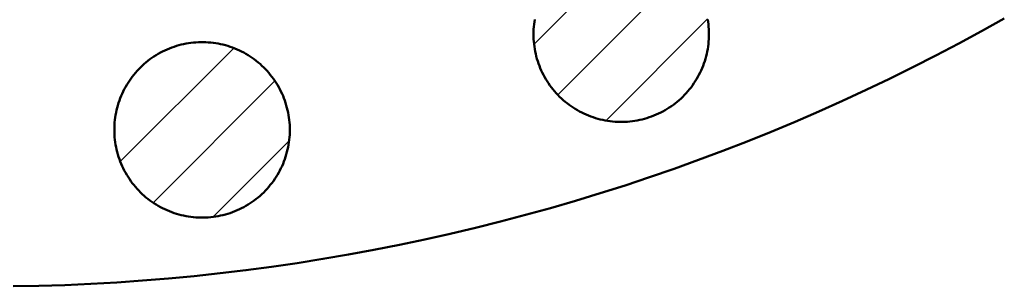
# Model space of a CAD drawing. Header units: millimetres. Extents: x 0 to 841, y 0 to 594.
# Tile 83 of 256: x 162 to 209, y 340 to 353. Entities that reach past the tile are written whole.
import ezdxf

# ---------------------------------------------------------------- set-up
doc = ezdxf.new("R2010")
doc.units = ezdxf.units.MM
doc.layers.add('ACH', color=7, linetype='CONTINUOUS', lineweight=13)
doc.layers.add('VIS', color=7, linetype='CONTINUOUS', lineweight=50)

msp = doc.modelspace()

# ---------------------------------------------------------------- hatches: boundary and pattern name
at = {"layer": 'ACH'}
h = msp.add_hatch(dxfattribs=at)
h.set_pattern_fill('ANSI31', scale=0.8)
h.paths.add_polyline_path([(194.966, 352.219), (194.964, 352.099), (194.959, 351.978), (194.951, 351.858), (194.939, 351.739), (194.923, 351.619), (194.905, 351.501), (194.883, 351.382), (194.857, 351.265), (194.829, 351.148), (194.797, 351.032), (194.762, 350.917), (194.723, 350.803), (194.682, 350.69), (194.637, 350.579), (194.589, 350.468), (194.538, 350.359), (194.483, 350.252), (194.426, 350.146), (194.366, 350.042), (194.303, 349.94), (194.237, 349.839), (194.168, 349.74), (194.097, 349.644), (194.023, 349.549), (193.946, 349.456), (193.866, 349.366), (193.784, 349.278), (193.7, 349.192), (193.613, 349.109), (193.524, 349.028), (193.432, 348.95), (193.339, 348.875), (193.243, 348.802), (193.145, 348.732), (193.046, 348.664), (192.944, 348.6), (192.841, 348.538), (192.736, 348.48), (192.629, 348.424), (192.521, 348.371), (192.412, 348.322), (192.301, 348.275), (192.188, 348.232), (192.075, 348.192), (191.96, 348.155), (191.845, 348.122), (191.729, 348.091), (191.611, 348.064), (191.493, 348.041), (191.375, 348.02), (191.256, 348.003), (191.136, 347.99), (191.016, 347.979), (190.896, 347.973), (190.776, 347.969), (190.656, 347.969), (190.536, 347.973), (190.415, 347.979), (190.296, 347.99), (190.176, 348.003), (190.057, 348.02), (189.938, 348.041), (189.821, 348.064), (189.703, 348.091), (189.587, 348.122), (189.471, 348.155), (189.357, 348.192), (189.244, 348.232), (189.131, 348.275), (189.02, 348.322), (188.911, 348.371), (188.803, 348.424), (188.696, 348.48), (188.591, 348.538), (188.488, 348.6), (188.386, 348.664), (188.286, 348.732), (188.189, 348.802), (188.093, 348.875), (187.999, 348.95), (187.908, 349.028), (187.819, 349.109), (187.732, 349.192), (187.648, 349.278), (187.566, 349.366), (187.486, 349.456), (187.409, 349.549), (187.335, 349.644), (187.264, 349.74), (187.195, 349.839), (187.129, 349.94), (187.066, 350.042), (187.006, 350.146), (186.948, 350.252), (186.894, 350.359), (186.843, 350.468), (186.795, 350.579), (186.75, 350.69), (186.709, 350.803), (186.67, 350.917), (186.635, 351.032), (186.603, 351.148), (186.574, 351.265), (186.549, 351.382), (186.527, 351.501), (186.508, 351.619), (186.493, 351.739), (186.481, 351.858), (186.473, 351.978), (186.468, 352.099), (186.466, 352.219), (186.468, 352.339), (186.473, 352.459), (186.481, 352.579), (186.493, 352.699), (186.508, 352.818), (186.527, 352.937), (186.549, 353.055), (186.574, 353.173), (186.603, 353.29), (186.635, 353.406), (186.67, 353.521), (186.709, 353.635), (186.75, 353.748), (186.795, 353.859), (186.843, 353.969), (186.894, 354.078), (186.948, 354.186), (187.006, 354.292), (187.066, 354.396), (187.129, 354.498), (187.195, 354.599), (187.264, 354.697), (187.335, 354.794), (187.409, 354.889), (187.486, 354.981), (187.566, 355.072), (187.648, 355.16), (187.732, 355.245), (187.819, 355.328), (187.908, 355.409), (187.999, 355.487), (188.093, 355.563), (188.189, 355.636), (188.286, 355.706), (188.386, 355.773), (188.488, 355.838), (188.591, 355.899), (188.696, 355.958), (188.803, 356.014), (188.911, 356.066), (189.02, 356.116), (189.131, 356.162), (189.244, 356.206), (189.357, 356.246), (189.471, 356.283), (189.587, 356.316), (189.703, 356.346), (189.821, 356.373), (189.938, 356.397), (190.057, 356.417), (190.176, 356.434), (190.296, 356.448), (190.415, 356.458), (190.536, 356.465), (190.656, 356.468), (190.776, 356.468), (190.896, 356.465), (191.016, 356.458), (191.136, 356.448), (191.256, 356.434), (191.375, 356.417), (191.493, 356.397), (191.611, 356.373), (191.729, 356.346), (191.845, 356.316), (191.96, 356.283), (192.075, 356.246), (192.188, 356.206), (192.301, 356.162), (192.412, 356.116), (192.521, 356.066), (192.629, 356.014), (192.736, 355.958), (192.841, 355.899), (192.944, 355.838), (193.046, 355.773), (193.145, 355.706), (193.243, 355.636), (193.339, 355.563), (193.432, 355.487), (193.524, 355.409), (193.613, 355.328), (193.7, 355.245), (193.784, 355.16), (193.866, 355.072), (193.946, 354.981), (194.023, 354.889), (194.097, 354.794), (194.168, 354.697), (194.237, 354.599), (194.303, 354.498), (194.366, 354.396), (194.426, 354.292), (194.483, 354.186), (194.538, 354.078), (194.589, 353.969), (194.637, 353.859), (194.682, 353.748), (194.723, 353.635), (194.762, 353.521), (194.797, 353.406), (194.829, 353.29), (194.857, 353.173), (194.883, 353.055), (194.905, 352.937), (194.923, 352.818), (194.939, 352.699), (194.951, 352.579), (194.959, 352.459), (194.964, 352.339)])
h = msp.add_hatch(dxfattribs=at)
h.set_pattern_fill('ANSI31', scale=0.8)
h.paths.add_polyline_path([(174.663, 347.585), (174.661, 347.464), (174.656, 347.344), (174.647, 347.224), (174.635, 347.105), (174.62, 346.985), (174.602, 346.867), (174.58, 346.748), (174.554, 346.631), (174.526, 346.514), (174.494, 346.398), (174.458, 346.283), (174.42, 346.169), (174.378, 346.056), (174.333, 345.944), (174.285, 345.834), (174.234, 345.725), (174.18, 345.618), (174.123, 345.512), (174.063, 345.408), (174, 345.305), (173.934, 345.205), (173.865, 345.106), (173.794, 345.009), (173.719, 344.915), (173.642, 344.822), (173.563, 344.732), (173.481, 344.644), (173.397, 344.558), (173.31, 344.475), (173.221, 344.394), (173.129, 344.316), (173.036, 344.241), (172.94, 344.168), (172.842, 344.098), (172.743, 344.03), (172.641, 343.966), (172.538, 343.904), (172.433, 343.845), (172.326, 343.79), (172.218, 343.737), (172.108, 343.688), (171.997, 343.641), (171.885, 343.598), (171.772, 343.558), (171.657, 343.521), (171.542, 343.487), (171.425, 343.457), (171.308, 343.43), (171.19, 343.406), (171.072, 343.386), (170.953, 343.369), (170.833, 343.356), (170.713, 343.345), (170.593, 343.339), (170.473, 343.335), (170.353, 343.335), (170.232, 343.339), (170.112, 343.345), (169.992, 343.356), (169.873, 343.369), (169.754, 343.386), (169.635, 343.406), (169.517, 343.43), (169.4, 343.457), (169.284, 343.487), (169.168, 343.521), (169.054, 343.558), (168.94, 343.598), (168.828, 343.641), (168.717, 343.688), (168.607, 343.737), (168.499, 343.79), (168.393, 343.845), (168.288, 343.904), (168.184, 343.966), (168.083, 344.03), (167.983, 344.098), (167.886, 344.168), (167.79, 344.241), (167.696, 344.316), (167.605, 344.394), (167.516, 344.475), (167.429, 344.558), (167.344, 344.644), (167.262, 344.732), (167.183, 344.822), (167.106, 344.915), (167.032, 345.009), (166.96, 345.106), (166.892, 345.205), (166.826, 345.305), (166.763, 345.408), (166.702, 345.512), (166.645, 345.618), (166.591, 345.725), (166.54, 345.834), (166.492, 345.944), (166.447, 346.056), (166.405, 346.169), (166.367, 346.283), (166.332, 346.398), (166.3, 346.514), (166.271, 346.631), (166.246, 346.748), (166.224, 346.867), (166.205, 346.985), (166.19, 347.105), (166.178, 347.224), (166.17, 347.344), (166.164, 347.464), (166.163, 347.585), (166.164, 347.705), (166.17, 347.825), (166.178, 347.945), (166.19, 348.065), (166.205, 348.184), (166.224, 348.303), (166.246, 348.421), (166.271, 348.539), (166.3, 348.656), (166.332, 348.772), (166.367, 348.887), (166.405, 349.001), (166.447, 349.113), (166.492, 349.225), (166.54, 349.335), (166.591, 349.444), (166.645, 349.552), (166.702, 349.657), (166.763, 349.762), (166.826, 349.864), (166.892, 349.965), (166.96, 350.063), (167.032, 350.16), (167.106, 350.255), (167.183, 350.347), (167.262, 350.437), (167.344, 350.526), (167.429, 350.611), (167.516, 350.694), (167.605, 350.775), (167.696, 350.853), (167.79, 350.929), (167.886, 351.002), (167.983, 351.072), (168.083, 351.139), (168.184, 351.204), (168.288, 351.265), (168.393, 351.324), (168.499, 351.38), (168.607, 351.432), (168.717, 351.482), (168.828, 351.528), (168.94, 351.572), (169.054, 351.612), (169.168, 351.648), (169.284, 351.682), (169.4, 351.712), (169.517, 351.739), (169.635, 351.763), (169.754, 351.783), (169.873, 351.8), (169.992, 351.814), (170.112, 351.824), (170.232, 351.831), (170.353, 351.834), (170.473, 351.834), (170.593, 351.831), (170.713, 351.824), (170.833, 351.814), (170.953, 351.8), (171.072, 351.783), (171.19, 351.763), (171.308, 351.739), (171.425, 351.712), (171.542, 351.682), (171.657, 351.648), (171.772, 351.612), (171.885, 351.572), (171.997, 351.528), (172.108, 351.482), (172.218, 351.432), (172.326, 351.38), (172.433, 351.324), (172.538, 351.265), (172.641, 351.204), (172.743, 351.139), (172.842, 351.072), (172.94, 351.002), (173.036, 350.929), (173.129, 350.853), (173.221, 350.775), (173.31, 350.694), (173.397, 350.611), (173.481, 350.526), (173.563, 350.437), (173.642, 350.347), (173.719, 350.255), (173.794, 350.16), (173.865, 350.063), (173.934, 349.965), (174, 349.864), (174.063, 349.762), (174.123, 349.657), (174.18, 349.552), (174.234, 349.444), (174.285, 349.335), (174.333, 349.225), (174.378, 349.113), (174.42, 349.001), (174.458, 348.887), (174.494, 348.772), (174.526, 348.656), (174.554, 348.539), (174.58, 348.421), (174.602, 348.303), (174.62, 348.184), (174.635, 348.065), (174.647, 347.945), (174.656, 347.825), (174.661, 347.705)])

# ---------------------------------------------------------------- linework, layer by layer
at = {"layer": 'VIS'}
for points in [[(161.257, 340.008), (162.513, 340.032), (163.769, 340.071), (165.024, 340.126), (166.279, 340.197), (167.533, 340.284), (168.785, 340.387), (170.036, 340.505), (171.286, 340.639), (172.533, 340.789), (173.779, 340.954), (175.023, 341.135), (176.264, 341.331), (177.502, 341.544), (178.738, 341.771), (179.971, 342.014), (181.201, 342.273), (182.427, 342.547), (183.65, 342.837), (184.869, 343.142), (186.084, 343.462), (187.295, 343.797), (188.502, 344.148), (189.704, 344.514), (190.902, 344.894), (192.094, 345.29), (193.282, 345.701), (194.464, 346.127), (195.641, 346.567), (196.812, 347.022), (197.978, 347.492), (199.137, 347.977), (200.291, 348.476), (201.438, 348.989), (202.578, 349.517), (203.712, 350.059), (204.838, 350.616), (205.958, 351.186), (207.07, 351.771), (208.175, 352.369), (209.273, 352.982)], [(194.966, 352.219), (194.964, 352.099), (194.959, 351.978), (194.951, 351.858), (194.939, 351.739), (194.923, 351.619), (194.905, 351.501), (194.883, 351.382), (194.857, 351.265), (194.829, 351.148), (194.797, 351.032), (194.762, 350.917), (194.723, 350.803), (194.682, 350.69), (194.637, 350.579), (194.589, 350.468), (194.538, 350.359), (194.483, 350.252), (194.426, 350.146), (194.366, 350.042), (194.303, 349.94), (194.237, 349.839), (194.168, 349.74), (194.097, 349.644), (194.023, 349.549), (193.946, 349.456), (193.866, 349.366), (193.784, 349.278), (193.7, 349.192), (193.613, 349.109), (193.524, 349.028), (193.432, 348.95), (193.339, 348.875), (193.243, 348.802), (193.145, 348.732), (193.046, 348.664), (192.944, 348.6), (192.841, 348.538), (192.736, 348.48), (192.629, 348.424), (192.521, 348.371), (192.412, 348.322), (192.301, 348.275), (192.188, 348.232), (192.075, 348.192), (191.96, 348.155), (191.845, 348.122), (191.729, 348.091), (191.611, 348.064), (191.493, 348.041), (191.375, 348.02), (191.256, 348.003), (191.136, 347.99), (191.016, 347.979), (190.896, 347.973), (190.776, 347.969), (190.656, 347.969), (190.536, 347.973), (190.415, 347.979), (190.296, 347.99), (190.176, 348.003), (190.057, 348.02), (189.938, 348.041), (189.821, 348.064), (189.703, 348.091), (189.587, 348.122), (189.471, 348.155), (189.357, 348.192), (189.244, 348.232), (189.131, 348.275), (189.02, 348.322), (188.911, 348.371), (188.803, 348.424), (188.696, 348.48), (188.591, 348.538), (188.488, 348.6), (188.386, 348.664), (188.286, 348.732), (188.189, 348.802), (188.093, 348.875), (187.999, 348.95), (187.908, 349.028), (187.819, 349.109), (187.732, 349.192), (187.648, 349.278), (187.566, 349.366), (187.486, 349.456), (187.409, 349.549), (187.335, 349.644), (187.264, 349.74), (187.195, 349.839), (187.129, 349.94), (187.066, 350.042), (187.006, 350.146), (186.948, 350.252), (186.894, 350.359), (186.843, 350.468), (186.795, 350.579), (186.75, 350.69), (186.709, 350.803), (186.67, 350.917), (186.635, 351.032), (186.603, 351.148), (186.574, 351.265), (186.549, 351.382), (186.527, 351.501), (186.508, 351.619), (186.493, 351.739), (186.481, 351.858), (186.473, 351.978), (186.468, 352.099), (186.466, 352.219), (186.468, 352.339), (186.473, 352.459), (186.481, 352.579), (186.493, 352.699), (186.508, 352.818), (186.527, 352.937)], [(194.905, 352.937), (194.923, 352.818), (194.939, 352.699), (194.951, 352.579), (194.959, 352.459), (194.964, 352.339), (194.966, 352.219)], [(174.663, 347.585), (174.661, 347.464), (174.656, 347.344), (174.647, 347.224), (174.635, 347.105), (174.62, 346.985), (174.602, 346.867), (174.58, 346.748), (174.554, 346.631), (174.526, 346.514), (174.494, 346.398), (174.458, 346.283), (174.42, 346.169), (174.378, 346.056), (174.333, 345.944), (174.285, 345.834), (174.234, 345.725), (174.18, 345.618), (174.123, 345.512), (174.063, 345.408), (174, 345.305), (173.934, 345.205), (173.865, 345.106), (173.794, 345.009), (173.719, 344.915), (173.642, 344.822), (173.563, 344.732), (173.481, 344.644), (173.397, 344.558), (173.31, 344.475), (173.221, 344.394), (173.129, 344.316), (173.036, 344.241), (172.94, 344.168), (172.842, 344.098), (172.743, 344.03), (172.641, 343.966), (172.538, 343.904), (172.433, 343.845), (172.326, 343.79), (172.218, 343.737), (172.108, 343.688), (171.997, 343.641), (171.885, 343.598), (171.772, 343.558), (171.657, 343.521), (171.542, 343.487), (171.425, 343.457), (171.308, 343.43), (171.19, 343.406), (171.072, 343.386), (170.953, 343.369), (170.833, 343.356), (170.713, 343.345), (170.593, 343.339), (170.473, 343.335), (170.353, 343.335), (170.232, 343.339), (170.112, 343.345), (169.992, 343.356), (169.873, 343.369), (169.754, 343.386), (169.635, 343.406), (169.517, 343.43), (169.4, 343.457), (169.284, 343.487), (169.168, 343.521), (169.054, 343.558), (168.94, 343.598), (168.828, 343.641), (168.717, 343.688), (168.607, 343.737), (168.499, 343.79), (168.393, 343.845), (168.288, 343.904), (168.184, 343.966), (168.083, 344.03), (167.983, 344.098), (167.886, 344.168), (167.79, 344.241), (167.696, 344.316), (167.605, 344.394), (167.516, 344.475), (167.429, 344.558), (167.344, 344.644), (167.262, 344.732), (167.183, 344.822), (167.106, 344.915), (167.032, 345.009), (166.96, 345.106), (166.892, 345.205), (166.826, 345.305), (166.763, 345.408), (166.702, 345.512), (166.645, 345.618), (166.591, 345.725), (166.54, 345.834), (166.492, 345.944), (166.447, 346.056), (166.405, 346.169), (166.367, 346.283), (166.332, 346.398), (166.3, 346.514), (166.271, 346.631), (166.246, 346.748), (166.224, 346.867), (166.205, 346.985), (166.19, 347.105), (166.178, 347.224), (166.17, 347.344), (166.164, 347.464), (166.163, 347.585), (166.164, 347.705), (166.17, 347.825), (166.178, 347.945), (166.19, 348.065), (166.205, 348.184), (166.224, 348.303), (166.246, 348.421), (166.271, 348.539), (166.3, 348.656), (166.332, 348.772), (166.367, 348.887), (166.405, 349.001), (166.447, 349.113), (166.492, 349.225), (166.54, 349.335), (166.591, 349.444), (166.645, 349.552), (166.702, 349.657), (166.763, 349.762), (166.826, 349.864), (166.892, 349.965), (166.96, 350.063), (167.032, 350.16), (167.106, 350.255), (167.183, 350.347), (167.262, 350.437), (167.344, 350.526), (167.429, 350.611), (167.516, 350.694), (167.605, 350.775), (167.696, 350.853), (167.79, 350.929), (167.886, 351.002), (167.983, 351.072), (168.083, 351.139), (168.184, 351.204), (168.288, 351.265), (168.393, 351.324), (168.499, 351.38), (168.607, 351.432), (168.717, 351.482), (168.828, 351.528), (168.94, 351.572), (169.054, 351.612), (169.168, 351.648), (169.284, 351.682), (169.4, 351.712), (169.517, 351.739), (169.635, 351.763), (169.754, 351.783), (169.873, 351.8), (169.992, 351.814), (170.112, 351.824), (170.232, 351.831), (170.353, 351.834), (170.473, 351.834), (170.593, 351.831), (170.713, 351.824), (170.833, 351.814), (170.953, 351.8), (171.072, 351.783), (171.19, 351.763), (171.308, 351.739), (171.425, 351.712), (171.542, 351.682), (171.657, 351.648), (171.772, 351.612), (171.885, 351.572), (171.997, 351.528), (172.108, 351.482), (172.218, 351.432), (172.326, 351.38), (172.433, 351.324), (172.538, 351.265), (172.641, 351.204), (172.743, 351.139), (172.842, 351.072), (172.94, 351.002), (173.036, 350.929), (173.129, 350.853), (173.221, 350.775), (173.31, 350.694), (173.397, 350.611), (173.481, 350.526), (173.563, 350.437), (173.642, 350.347), (173.719, 350.255), (173.794, 350.16), (173.865, 350.063), (173.934, 349.965), (174, 349.864), (174.063, 349.762), (174.123, 349.657), (174.18, 349.552), (174.234, 349.444), (174.285, 349.335), (174.333, 349.225), (174.378, 349.113), (174.42, 349.001), (174.458, 348.887), (174.494, 348.772), (174.526, 348.656), (174.554, 348.539), (174.58, 348.421), (174.602, 348.303), (174.62, 348.184), (174.635, 348.065), (174.647, 347.945), (174.656, 347.825), (174.661, 347.705), (174.663, 347.585)]]:
    msp.add_lwpolyline(points, dxfattribs=at)

doc.saveas('drawing.dxf')
